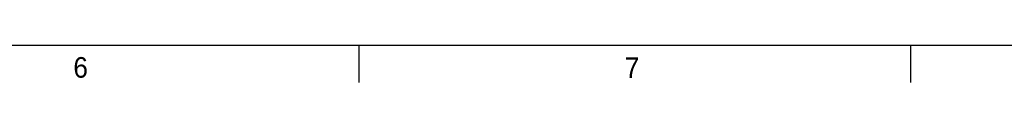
# Model space of a CAD drawing. Extents: x 641 to 1470, y 11 to 605.
# Tile 8 of 17: x 1091 to 1225, y 26 to 31. Entities that reach past the tile are written whole.
import ezdxf

# ---------------------------------------------------------------- set-up
doc = ezdxf.new("R2010")
doc.units = 0
doc.header["$MEASUREMENT"] = 0
doc.layers.get('0').update_dxf_attribs({"linetype": 'CONTINUOUS'})
doc.layers.add('M80-2', color=7, linetype='CONTINUOUS')
doc.styles.add('HANKAKU', font='txt')

msp = doc.modelspace()

# ---------------------------------------------------------------- linework, layer by layer
at = {"color": 114, "linetype": 'Continuous', "ltscale": 0.1}
msp.add_line((1462.3217, 30.8585), (661.3217, 30.8585), dxfattribs=at)
at = {"layer": 'M80-2', "color": 2}
for p, q in [((1136.8217, 30.8585), (1136.8217, 25.8585)), ((1211.8217, 30.8585), (1211.8217, 25.8585))]:
    msp.add_line(p, q, dxfattribs=at)

# ---------------------------------------------------------------- texts
at = {"layer": 'M80-2', "color": 154, "char_height": 2.8, "attachment_point": 7, "style": 'HANKAKU'}
for s, insert in [('{\\W0.95;6}', (1097.9867, 26.4585)), ('{\\W0.95;7}', (1172.9867, 26.4585))]:
    msp.add_mtext(s, dxfattribs=dict(at, insert=insert))

doc.saveas('drawing.dxf')
